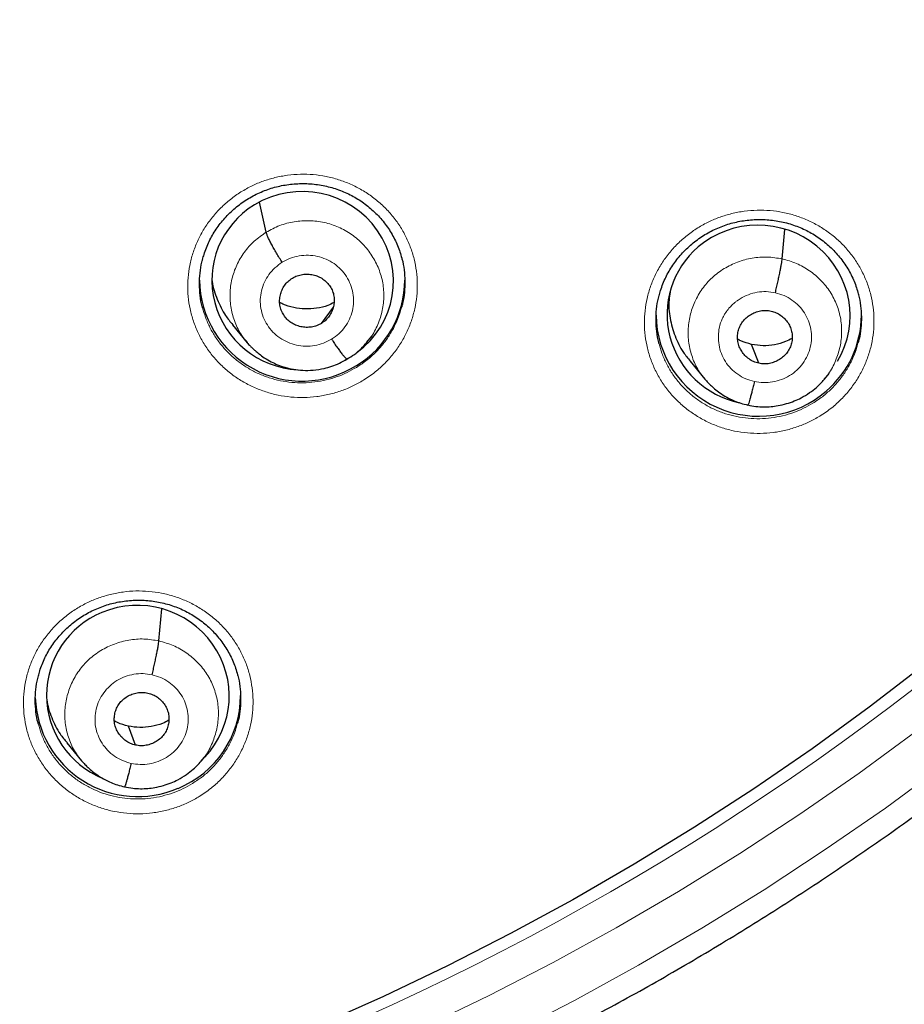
# Model space of a CAD drawing. Header units: millimetres. Extents: x 8 to 1465, y 12 to 1156.
# Tile 53 of 166: x 599 to 614, y 1035 to 1052. Entities that reach past the tile are written whole.
import ezdxf

# ---------------------------------------------------------------- set-up
doc = ezdxf.new("R2010")
doc.units = ezdxf.units.MM

msp = doc.modelspace()

# ---------------------------------------------------------------- linework, layer by layer
at = {"color": 7, "linetype": 'Continuous', "lineweight": 30}
for p, q in [((603.213, 1048.053), (603.102, 1048.549)), ((611.755, 1047.612), (611.799, 1048.1)), ((604.128, 1046.543), (604.325, 1046.814)), ((602.654, 1046.518), (602.9, 1046.22)), ((604.876, 1046.224), (604.969, 1046.337)), ((610.229, 1045.915), (610.476, 1045.617)), ((612.46, 1045.635), (612.452, 1045.625)), ((612.457, 1045.622), (612.533, 1045.715)), ((601.438, 1041.283), (601.485, 1041.813)), ((601.049, 1039.557), (600.932, 1039.871)), ((599.911, 1039.594), (600.158, 1039.294)), ((602.14, 1039.296), (602.223, 1039.396)), ((602.145, 1039.309), (602.136, 1039.299))]:
    msp.add_line(p, q, dxfattribs=at)
at = {"color": 7, "linetype": 'Continuous', "lineweight": 30, "flags": 128}
for points in [[(611.366, 1045.883), (611.301, 1046.058), (611.249, 1046.196)], [(614.124, 1040.897), (613.196, 1040.185), (612.249, 1039.497), (611.284, 1038.833), (610.302, 1038.195), (609.302, 1037.582), (608.287, 1036.995), (607.257, 1036.435), (606.212, 1035.901), (605.153, 1035.394), (604.081, 1034.914)]]:
    msp.add_lwpolyline(points, dxfattribs=at)
at = {"color": 252, "linetype": 'Continuous', "lineweight": 0, "flags": 128}
for points in [[(613.988, 1039.798), (613.028, 1039.094), (612.049, 1038.415), (611.052, 1037.761), (610.038, 1037.133), (609.008, 1036.531), (607.963, 1035.957), (606.902, 1035.409), (605.827, 1034.888)], [(607.238, 1034.771), (608.316, 1035.327), (609.379, 1035.911), (610.426, 1036.523), (611.456, 1037.161), (612.469, 1037.825), (613.463, 1038.515), (614.439, 1039.231)]]:
    msp.add_lwpolyline(points, dxfattribs=at)
at = {"color": 252, "linetype": 'Continuous', "lineweight": 0}
msp.add_arc((586.48, 1076.063), 44.933, 269.535, 353.5485, dxfattribs=at)
at = {"color": 7, "linetype": 'Continuous', "lineweight": 30}
for centre, radius, start, end in [((603.809, 1047.287), 1.7, 180.8686, 302.028), ((603.847, 1047.267), 1.662, 301.2769, 359.8176), ((611.368, 1046.707), 1.702, 180.9254, 310.8715), ((611.41, 1046.683), 1.656, 310.306, 359.8872), ((601.122, 1040.384), 1.668, 292.2829, 359.7356), ((601.086, 1040.4), 1.696, 181.9859, 293.2035)]:
    msp.add_arc(centre, radius, start, end, dxfattribs=at)
for centre, major_axis, ratio, start_param, end_param in [((603.817, 1047.25), (1.486, -0.227), 0.983284, 5.501016, 8.564168), ((603.817, 1047.25), (1.486, -0.227), 0.983284, 2.280982, 4.804461), ((611.364, 1046.682), (1.485, -0.307), 0.981135, 5.952155, 8.773585), ((611.364, 1046.682), (1.485, -0.307), 0.981135, 2.4904, 4.702206), ((603.817, 1047.25), (1.486, -0.227), 0.983284, 5.346989, 5.410014), ((601.089, 1040.379), (1.484, -0.295), 0.985767, 5.728377, 8.451892), ((601.089, 1040.379), (1.484, -0.295), 0.985767, 2.168707, 4.510607)]:
    msp.add_ellipse(centre, major_axis=major_axis, ratio=ratio, start_param=start_param, end_param=end_param, dxfattribs=at)
for points, knots in [([(583.692, 1050.214), (583.795, 1050.205), (584.052, 1050.182), (584.464, 1050.155), (584.928, 1050.133), (585.392, 1050.118), (585.856, 1050.112), (586.321, 1050.115), (586.785, 1050.125), (587.249, 1050.144), (587.712, 1050.172), (588.175, 1050.207), (588.637, 1050.251), (589.098, 1050.303), (589.558, 1050.364), (590.017, 1050.432), (590.475, 1050.509), (590.931, 1050.594), (591.386, 1050.687), (591.838, 1050.788), (592.289, 1050.898), (592.738, 1051.015), (593.184, 1051.141), (593.628, 1051.274), (594.069, 1051.416), (594.508, 1051.565), (594.944, 1051.722), (595.377, 1051.887), (595.806, 1052.059), (596.233, 1052.24), (596.656, 1052.427), (597.075, 1052.623), (597.491, 1052.826), (597.903, 1053.036), (598.311, 1053.254), (598.715, 1053.479), (599.115, 1053.711), (599.51, 1053.95), (599.901, 1054.196), (600.287, 1054.449), (600.668, 1054.709), (601.044, 1054.976), (601.416, 1055.25), (601.782, 1055.53), (602.143, 1055.817), (602.499, 1056.11), (602.849, 1056.409), (603.193, 1056.715), (603.532, 1057.027), (603.865, 1057.345), (604.192, 1057.668), (604.513, 1057.998), (604.828, 1058.333), (605.136, 1058.674), (605.439, 1059.02), (605.734, 1059.372), (606.023, 1059.728), (606.306, 1060.09), (606.581, 1060.457), (606.85, 1060.829), (607.112, 1061.206), (607.367, 1061.587), (607.614, 1061.972), (607.855, 1062.362), (608.088, 1062.757), (608.314, 1063.155), (608.532, 1063.558), (608.743, 1063.964), (608.947, 1064.374), (609.142, 1064.787), (609.33, 1065.204), (609.51, 1065.624), (609.683, 1066.048), (609.847, 1066.474), (610.004, 1066.903), (610.152, 1067.335), (610.293, 1067.77), (610.425, 1068.207), (610.55, 1068.646), (610.666, 1069.088), (610.774, 1069.531), (610.874, 1069.976), (610.965, 1070.423), (611.048, 1070.872), (611.123, 1071.322), (611.175, 1071.67), (611.2, 1071.869), (611.206, 1071.916)], [0, 0, 0, 0, 0.0079612, 0.0198738, 0.0317864, 0.0436991, 0.0556118, 0.0675245, 0.0794372, 0.0913499, 0.1032626, 0.1151753, 0.127088, 0.1390006, 0.1509132, 0.1628258, 0.1747382, 0.1866506, 0.198563, 0.2104752, 0.2223874, 0.2342994, 0.2462114, 0.2581232, 0.2700349, 0.2819465, 0.2938579, 0.3057692, 0.3176804, 0.3295913, 0.3415021, 0.3534128, 0.3653232, 0.3772335, 0.3891436, 0.4010534, 0.4129631, 0.4248725, 0.4367818, 0.4486908, 0.4605996, 0.4725081, 0.4844164, 0.4963245, 0.5082323, 0.5201399, 0.5320472, 0.5439543, 0.5558611, 0.5677677, 0.5796739, 0.59158, 0.6034857, 0.6153912, 0.6272965, 0.6392014, 0.6511061, 0.6630105, 0.6749147, 0.6868186, 0.6987222, 0.7106256, 0.7225287, 0.7344316, 0.7463342, 0.7582365, 0.7701387, 0.7820405, 0.7939422, 0.8058436, 0.8177447, 0.8296457, 0.8415464, 0.853447, 0.8653473, 0.8772474, 0.8891474, 0.9010472, 0.9129468, 0.9248462, 0.9367455, 0.9486446, 0.9605437, 0.9724425, 0.9843413, 0.99624, 1, 1, 1, 1]), ([(578.437, 1030.044), (578.565, 1030.023), (578.899, 1029.969), (579.443, 1029.889), (580.067, 1029.805), (580.693, 1029.73), (581.32, 1029.662), (581.948, 1029.603), (582.576, 1029.553), (583.205, 1029.51), (583.835, 1029.476), (584.465, 1029.45), (585.095, 1029.432), (585.725, 1029.423), (586.356, 1029.422), (586.986, 1029.429), (587.617, 1029.445), (588.247, 1029.469), (588.876, 1029.501), (589.506, 1029.542), (590.134, 1029.59), (590.762, 1029.648), (591.389, 1029.713), (592.015, 1029.786), (592.64, 1029.868), (593.264, 1029.958), (593.886, 1030.057), (594.507, 1030.163), (595.127, 1030.278), (595.745, 1030.401), (596.361, 1030.531), (596.976, 1030.67), (597.588, 1030.818), (598.199, 1030.973), (598.807, 1031.136), (599.413, 1031.307), (600.016, 1031.486), (600.617, 1031.673), (601.216, 1031.868), (601.811, 1032.071), (602.404, 1032.282), (602.994, 1032.5), (603.581, 1032.727), (604.165, 1032.96), (604.745, 1033.202), (605.323, 1033.451), (605.896, 1033.708), (606.466, 1033.972), (607.033, 1034.244), (607.596, 1034.524), (608.154, 1034.81), (608.709, 1035.104), (609.26, 1035.405), (609.807, 1035.714), (610.349, 1036.03), (610.887, 1036.352), (611.421, 1036.682), (611.95, 1037.019), (612.474, 1037.363), (612.994, 1037.714), (613.508, 1038.071), (614.018, 1038.435), (614.523, 1038.806), (615.023, 1039.184), (615.517, 1039.568), (616.006, 1039.958), (616.49, 1040.355), (616.969, 1040.758), (617.441, 1041.168), (617.908, 1041.584), (618.37, 1042.006), (618.826, 1042.434), (619.275, 1042.867), (619.719, 1043.307), (620.157, 1043.753), (620.588, 1044.204), (621.014, 1044.661), (621.433, 1045.123), (621.845, 1045.591), (622.252, 1046.065), (622.652, 1046.543), (623.045, 1047.027), (623.431, 1047.516), (623.811, 1048.01), (624.184, 1048.509), (624.55, 1049.013), (624.91, 1049.522), (625.262, 1050.035), (625.607, 1050.553), (625.945, 1051.076), (626.276, 1051.603), (626.6, 1052.134), (626.917, 1052.669), (627.226, 1053.209), (627.528, 1053.752), (627.822, 1054.3), (628.109, 1054.851), (628.388, 1055.406), (628.659, 1055.965), (628.923, 1056.527), (629.179, 1057.092), (629.428, 1057.661), (629.669, 1058.234), (629.901, 1058.809), (630.126, 1059.387), (630.343, 1059.968), (630.552, 1060.552), (630.754, 1061.139), (630.947, 1061.728), (631.132, 1062.32), (631.308, 1062.914), (631.477, 1063.511), (631.638, 1064.109), (631.79, 1064.71), (631.934, 1065.312), (632.07, 1065.917), (632.197, 1066.523), (632.283, 1066.953), (632.325, 1067.182), (632.329, 1067.207)], [0, 0, 0, 0, 0.005306, 0.013947, 0.022588, 0.031229, 0.03987, 0.048511, 0.057152, 0.065793, 0.074434, 0.083075, 0.091716, 0.100357, 0.108999, 0.11764, 0.126281, 0.134922, 0.143563, 0.152204, 0.160845, 0.169486, 0.178127, 0.186768, 0.195409, 0.20405, 0.212691, 0.221332, 0.229973, 0.238614, 0.247255, 0.255896, 0.264537, 0.273178, 0.281819, 0.29046, 0.299101, 0.307742, 0.316383, 0.325024, 0.333665, 0.342305, 0.350946, 0.359587, 0.368228, 0.376868, 0.385509, 0.39415, 0.402791, 0.411431, 0.420072, 0.428712, 0.437353, 0.445994, 0.454634, 0.463275, 0.471915, 0.480556, 0.489196, 0.497836, 0.506477, 0.515117, 0.523757, 0.532398, 0.541038, 0.549678, 0.558318, 0.566958, 0.575599, 0.584239, 0.592879, 0.601519, 0.610159, 0.618799, 0.627439, 0.636078, 0.644718, 0.653358, 0.661998, 0.670638, 0.679277, 0.687917, 0.696557, 0.705196, 0.713836, 0.722475, 0.731115, 0.739754, 0.748394, 0.757033, 0.765673, 0.774312, 0.782951, 0.79159, 0.80023, 0.808869, 0.817508, 0.826147, 0.834786, 0.843426, 0.852065, 0.860704, 0.869343, 0.877982, 0.886621, 0.89526, 0.903898, 0.912537, 0.921176, 0.929815, 0.938454, 0.947093, 0.955731, 0.96437, 0.973009, 0.981648, 0.990286, 0.998925, 1, 1, 1, 1]), ([(602.161, 1047.6), (602.168, 1047.629), (602.186, 1047.695), (602.222, 1047.796), (602.268, 1047.903), (602.322, 1048.005), (602.384, 1048.104), (602.452, 1048.198), (602.528, 1048.289), (602.61, 1048.374), (602.699, 1048.454), (602.793, 1048.528), (602.892, 1048.595), (602.995, 1048.656), (603.102, 1048.709), (603.212, 1048.754), (603.324, 1048.791), (603.439, 1048.82), (603.556, 1048.842), (603.675, 1048.855), (603.795, 1048.861), (603.915, 1048.858), (604.035, 1048.848), (604.154, 1048.829), (604.271, 1048.802), (604.385, 1048.768), (604.496, 1048.725), (604.603, 1048.676), (604.705, 1048.619), (604.803, 1048.556), (604.898, 1048.485), (604.987, 1048.408), (605.071, 1048.324), (605.149, 1048.235), (605.22, 1048.14), (605.284, 1048.042), (605.34, 1047.939), (605.389, 1047.834), (605.428, 1047.729), (605.448, 1047.657), (605.457, 1047.623)], [0, 0, 0, 0, 0.020266, 0.046886, 0.073302, 0.099468, 0.125691, 0.152085, 0.178628, 0.205288, 0.232025, 0.25879, 0.285519, 0.312165, 0.338691, 0.36507, 0.391257, 0.41737, 0.443668, 0.470133, 0.496734, 0.523429, 0.550171, 0.576904, 0.603579, 0.630159, 0.656623, 0.682914, 0.709024, 0.735295, 0.76179, 0.788472, 0.81529, 0.842184, 0.869081, 0.8959, 0.922581, 0.949074, 0.975334, 1, 1, 1, 1]), ([(609.718, 1047.001), (609.726, 1047.03), (609.743, 1047.097), (609.78, 1047.199), (609.826, 1047.305), (609.88, 1047.408), (609.942, 1047.506), (610.01, 1047.601), (610.086, 1047.692), (610.169, 1047.777), (610.257, 1047.857), (610.351, 1047.931), (610.45, 1047.999), (610.554, 1048.059), (610.661, 1048.112), (610.771, 1048.157), (610.883, 1048.195), (610.998, 1048.224), (611.114, 1048.246), (611.233, 1048.26), (611.353, 1048.265), (611.474, 1048.263), (611.594, 1048.253), (611.712, 1048.234), (611.829, 1048.208), (611.944, 1048.173), (612.054, 1048.131), (612.161, 1048.082), (612.263, 1048.025), (612.362, 1047.962), (612.456, 1047.891), (612.545, 1047.814), (612.629, 1047.731), (612.707, 1047.642), (612.778, 1047.547), (612.842, 1047.449), (612.898, 1047.347), (612.946, 1047.241), (612.986, 1047.136), (613.005, 1047.066), (613.014, 1047.031)], [0, 0, 0, 0, 0.020748, 0.047343, 0.073732, 0.09987, 0.126063, 0.152428, 0.178944, 0.205579, 0.232292, 0.259035, 0.285744, 0.312371, 0.338879, 0.36524, 0.391412, 0.417515, 0.443806, 0.470266, 0.496862, 0.523554, 0.550297, 0.577033, 0.603715, 0.630306, 0.656784, 0.683093, 0.70922, 0.735507, 0.762016, 0.788711, 0.81554, 0.842443, 0.869349, 0.896176, 0.922866, 0.949369, 0.975638, 1, 1, 1, 1]), ([(603.478, 1047.555), (603.462, 1047.58), (603.43, 1047.631), (603.383, 1047.709), (603.34, 1047.785), (603.3, 1047.856), (603.267, 1047.921), (603.24, 1047.977), (603.221, 1048.023), (603.216, 1048.043), (603.213, 1048.053)], [0, 0, 0, 0, 0.1262754, 0.2517054, 0.3765477, 0.5008665, 0.6249258, 0.7492915, 0.8742544, 1, 1, 1, 1]), ([(602.161, 1046.801), (602.159, 1046.808), (602.138, 1046.875), (602.119, 1047.006), (602.105, 1047.191), (602.116, 1047.377), (602.136, 1047.514), (602.158, 1047.588), (602.162, 1047.602)], [0, 0, 0, 0, 0.028939, 0.257938, 0.487663, 0.71666, 0.945364, 1, 1, 1, 1]), ([(605.457, 1047.625), (605.458, 1047.62), (605.478, 1047.557), (605.498, 1047.429), (605.513, 1047.244), (605.503, 1047.058), (605.484, 1046.916), (605.461, 1046.837), (605.456, 1046.819)], [0, 0, 0, 0, 0.017357, 0.245297, 0.472919, 0.701263, 0.928884, 1, 1, 1, 1]), ([(611.642, 1047.05), (611.649, 1047.079), (611.663, 1047.137), (611.682, 1047.226), (611.701, 1047.312), (611.718, 1047.394), (611.732, 1047.467), (611.743, 1047.529), (611.751, 1047.579), (611.754, 1047.601), (611.755, 1047.612)], [0, 0, 0, 0, 0.1252, 0.25033, 0.375403, 0.500241, 0.624891, 0.749726, 0.874791, 1, 1, 1, 1]), ([(603.647, 1047.293), (603.673, 1047.307), (603.725, 1047.335), (603.812, 1047.356), (603.901, 1047.361), (603.99, 1047.35), (604.075, 1047.323), (604.153, 1047.281), (604.22, 1047.224), (604.274, 1047.155), (604.314, 1047.078), (604.337, 1046.994), (604.342, 1046.907), (604.33, 1046.821), (604.302, 1046.738), (604.258, 1046.662), (604.201, 1046.594), (604.153, 1046.56), (604.128, 1046.543)], [0, 0, 0, 0, 0.062616, 0.12509, 0.187744, 0.250477, 0.313046, 0.375341, 0.437603, 0.499999, 0.562394, 0.624657, 0.686952, 0.749521, 0.812255, 0.874909, 0.937384, 1, 1, 1, 1]), ([(602.318, 1047.248), (602.319, 1047.244), (602.326, 1047.138), (602.399, 1046.941), (602.511, 1046.698), (602.619, 1046.571), (602.66, 1046.522)], [0, 0, 0, 0, 0.016668, 0.391336, 0.766495, 1, 1, 1, 1]), ([(604.128, 1046.543), (604.102, 1046.529), (604.05, 1046.501), (603.963, 1046.48), (603.873, 1046.475), (603.785, 1046.486), (603.7, 1046.513), (603.622, 1046.555), (603.555, 1046.612), (603.501, 1046.681), (603.461, 1046.759), (603.438, 1046.843), (603.432, 1046.929), (603.445, 1047.016), (603.473, 1047.099), (603.517, 1047.175), (603.574, 1047.243), (603.622, 1047.276), (603.647, 1047.293)], [0, 0, 0, 0, 0.062616, 0.12509, 0.187745, 0.250479, 0.313047, 0.375343, 0.437605, 0.5, 0.562396, 0.624658, 0.686954, 0.749523, 0.812256, 0.87491, 0.937384, 1, 1, 1, 1]), ([(609.899, 1047.061), (609.892, 1047.018), (609.869, 1046.875), (609.892, 1046.626), (609.972, 1046.333), (610.088, 1046.091), (610.195, 1045.966), (610.235, 1045.919)], [0, 0, 0, 0, 0.106668, 0.354347, 0.602149, 0.850159, 1, 1, 1, 1]), ([(613.014, 1047.034), (613.015, 1047.028), (613.036, 1046.964), (613.055, 1046.836), (613.07, 1046.651), (613.06, 1046.465), (613.041, 1046.323), (613.018, 1046.246), (613.012, 1046.228)], [0, 0, 0, 0, 0.020354, 0.248201, 0.475642, 0.703804, 0.931242, 1, 1, 1, 1]), ([(604.337, 1046.891), (604.303, 1046.873), (604.213, 1046.825), (604.049, 1046.789), (603.857, 1046.776), (603.668, 1046.803), (603.525, 1046.841), (603.454, 1046.882), (603.438, 1046.891)], [0, 0, 0, 0, 0.123921, 0.327399, 0.531462, 0.735781, 0.939564, 1, 1, 1, 1]), ([(609.718, 1046.202), (609.716, 1046.21), (609.695, 1046.277), (609.676, 1046.409), (609.662, 1046.594), (609.673, 1046.78), (609.693, 1046.917), (609.715, 1046.99), (609.719, 1047.003)], [0, 0, 0, 0, 0.031929, 0.260832, 0.490461, 0.719361, 0.947945, 1, 1, 1, 1]), ([(611.366, 1045.883), (611.338, 1045.89), (611.281, 1045.906), (611.204, 1045.952), (611.137, 1046.01), (611.083, 1046.079), (611.043, 1046.156), (611.018, 1046.24), (611.013, 1046.327), (611.024, 1046.413), (611.052, 1046.495), (611.097, 1046.571), (611.156, 1046.636), (611.227, 1046.689), (611.307, 1046.729), (611.393, 1046.753), (611.483, 1046.762), (611.541, 1046.753), (611.571, 1046.748)], [0, 0, 0, 0, 0.062619, 0.125103, 0.187765, 0.2505, 0.313066, 0.375358, 0.437621, 0.500016, 0.562407, 0.624658, 0.686941, 0.749503, 0.812239, 0.874902, 0.937385, 1, 1, 1, 1]), ([(611.571, 1046.748), (611.599, 1046.74), (611.656, 1046.724), (611.733, 1046.678), (611.799, 1046.621), (611.854, 1046.552), (611.894, 1046.474), (611.918, 1046.39), (611.924, 1046.304), (611.913, 1046.217), (611.884, 1046.135), (611.84, 1046.059), (611.781, 1045.994), (611.71, 1045.941), (611.63, 1045.901), (611.544, 1045.877), (611.454, 1045.868), (611.396, 1045.878), (611.366, 1045.883)], [0, 0, 0, 0, 0.062618, 0.125102, 0.187764, 0.250499, 0.313065, 0.375357, 0.437619, 0.500015, 0.562406, 0.624658, 0.686941, 0.749503, 0.812239, 0.874901, 0.937384, 1, 1, 1, 1]), ([(602.899, 1046.222), (602.906, 1046.213), (602.922, 1046.195), (602.953, 1046.164), (602.989, 1046.129), (603.037, 1046.086), (603.1, 1046.032), (603.188, 1045.968), (603.29, 1045.908), (603.405, 1045.855), (603.527, 1045.812), (603.667, 1045.78), (603.824, 1045.763), (603.995, 1045.766), (604.156, 1045.79), (604.301, 1045.831), (604.429, 1045.881), (604.509, 1045.928), (604.55, 1045.952)], [0, 0, 0, 0, 0.025068, 0.050569, 0.077887, 0.108172, 0.155089, 0.214276, 0.286734, 0.349787, 0.42027, 0.4982, 0.583607, 0.676466, 0.776714, 0.847695, 0.922052, 1, 1, 1, 1]), ([(604.296, 1046.282), (604.313, 1046.257), (604.345, 1046.207), (604.392, 1046.139), (604.435, 1046.079), (604.475, 1046.028), (604.508, 1045.989), (604.534, 1045.963), (604.545, 1045.956), (604.55, 1045.953)], [0, 0, 0, 0, 0.14344, 0.287878, 0.433154, 0.578769, 0.724348, 0.869792, 1, 1, 1, 1]), ([(604.55, 1045.952), (604.592, 1045.977), (604.675, 1046.027), (604.787, 1046.122), (604.851, 1046.195), (604.883, 1046.232)], [0, 0, 0, 0, 0.332754, 0.665942, 1, 1, 1, 1]), ([(611.249, 1046.196), (611.187, 1046.211), (611.105, 1046.231), (611.035, 1046.274), (611.018, 1046.284)], [0, 0, 0, 0, 0.766745, 1, 1, 1, 1]), ([(611.92, 1046.295), (611.885, 1046.276), (611.793, 1046.228), (611.629, 1046.185), (611.438, 1046.165), (611.312, 1046.186), (611.249, 1046.196)], [0, 0, 0, 0, 0.174614, 0.450076, 0.724747, 1, 1, 1, 1]), ([(610.472, 1045.625), (610.474, 1045.621), (610.483, 1045.611), (610.503, 1045.588), (610.537, 1045.552), (610.588, 1045.502), (610.66, 1045.439), (610.754, 1045.37), (610.857, 1045.309), (610.964, 1045.258), (611.071, 1045.219), (611.147, 1045.2), (611.187, 1045.191)], [0, 0, 0, 0, 0.019199, 0.056922, 0.107052, 0.194473, 0.306096, 0.442213, 0.602969, 0.723969, 0.856194, 1, 1, 1, 1]), ([(611.187, 1045.192), (611.232, 1045.183), (611.318, 1045.165), (611.447, 1045.158), (611.569, 1045.163), (611.696, 1045.18), (611.825, 1045.21), (611.953, 1045.255), (612.082, 1045.314), (612.205, 1045.389), (612.316, 1045.476), (612.401, 1045.557), (612.446, 1045.61), (612.466, 1045.633)], [0, 0, 0, 0, 0.095041, 0.18543, 0.271418, 0.353115, 0.455392, 0.550079, 0.637143, 0.753379, 0.852521, 0.934672, 1, 1, 1, 1]), ([(611.295, 1045.58), (611.288, 1045.552), (611.274, 1045.494), (611.255, 1045.416), (611.236, 1045.347), (611.22, 1045.288), (611.206, 1045.241), (611.195, 1045.207), (611.19, 1045.197), (611.188, 1045.193)], [0, 0, 0, 0, 0.14572, 0.291227, 0.437316, 0.583934, 0.730602, 0.876829, 1, 1, 1, 1]), ([(599.442, 1040.702), (599.449, 1040.73), (599.466, 1040.795), (599.502, 1040.895), (599.548, 1041.001), (599.602, 1041.103), (599.663, 1041.202), (599.731, 1041.296), (599.807, 1041.386), (599.889, 1041.472), (599.977, 1041.552), (600.071, 1041.626), (600.17, 1041.693), (600.273, 1041.753), (600.38, 1041.806), (600.49, 1041.851), (600.602, 1041.888), (600.716, 1041.918), (600.833, 1041.939), (600.952, 1041.953), (601.072, 1041.959), (601.192, 1041.957), (601.312, 1041.946), (601.431, 1041.928), (601.548, 1041.901), (601.663, 1041.867), (601.773, 1041.825), (601.88, 1041.776), (601.983, 1041.719), (602.081, 1041.656), (602.175, 1041.586), (602.265, 1041.509), (602.349, 1041.426), (602.427, 1041.337), (602.498, 1041.243), (602.563, 1041.144), (602.619, 1041.042), (602.668, 1040.937), (602.709, 1040.831), (602.729, 1040.758), (602.739, 1040.721)], [0, 0, 0, 0, 0.0196217, 0.04625, 0.0726736, 0.0988444, 0.1250647, 0.1514548, 0.1779928, 0.2046463, 0.2313737, 0.2581259, 0.2848388, 0.3114668, 0.3379716, 0.3643266, 0.3904879, 0.4165681, 0.4428319, 0.4692639, 0.4958321, 0.5224954, 0.5492078, 0.5759112, 0.6025564, 0.6291079, 0.6555419, 0.6818055, 0.7078882, 0.7341309, 0.760601, 0.7872611, 0.814061, 0.8409411, 0.8678297, 0.8946445, 0.921325, 0.9478215, 0.9740862, 1, 1, 1, 1]), ([(601.325, 1040.722), (601.332, 1040.751), (601.345, 1040.809), (601.365, 1040.898), (601.384, 1040.984), (601.4, 1041.065), (601.415, 1041.138), (601.426, 1041.2), (601.434, 1041.251), (601.436, 1041.272), (601.438, 1041.283)], [0, 0, 0, 0, 0.125674, 0.25095, 0.37593, 0.500534, 0.624912, 0.749534, 0.874557, 1, 1, 1, 1]), ([(599.442, 1039.906), (599.44, 1039.912), (599.419, 1039.978), (599.4, 1040.108), (599.386, 1040.293), (599.397, 1040.478), (599.417, 1040.616), (599.439, 1040.69), (599.443, 1040.704)], [0, 0, 0, 0, 0.0259923, 0.2554561, 0.485648, 0.7151101, 0.9441508, 1, 1, 1, 1]), ([(602.738, 1040.724), (602.739, 1040.72), (602.759, 1040.657), (602.779, 1040.531), (602.794, 1040.346), (602.784, 1040.161), (602.766, 1040.018), (602.743, 1039.94), (602.737, 1039.922)], [0, 0, 0, 0, 0.01435, 0.242972, 0.4712, 0.700152, 0.928378, 1, 1, 1, 1]), ([(601.049, 1039.557), (601.02, 1039.565), (600.963, 1039.581), (600.887, 1039.626), (600.82, 1039.684), (600.766, 1039.753), (600.725, 1039.831), (600.701, 1039.914), (600.695, 1040.001), (600.707, 1040.087), (600.735, 1040.17), (600.779, 1040.245), (600.839, 1040.31), (600.91, 1040.363), (600.99, 1040.402), (601.076, 1040.426), (601.165, 1040.435), (601.224, 1040.425), (601.253, 1040.42)], [0, 0, 0, 0, 0.062618, 0.125098, 0.187755, 0.250489, 0.313058, 0.375354, 0.43762, 0.500016, 0.562408, 0.624662, 0.686949, 0.749514, 0.812248, 0.874907, 0.937386, 1, 1, 1, 1]), ([(601.253, 1040.42), (601.282, 1040.412), (601.339, 1040.396), (601.416, 1040.351), (601.482, 1040.293), (601.537, 1040.224), (601.577, 1040.146), (601.601, 1040.063), (601.607, 1039.976), (601.595, 1039.89), (601.567, 1039.808), (601.523, 1039.732), (601.464, 1039.667), (601.392, 1039.614), (601.312, 1039.575), (601.226, 1039.551), (601.137, 1039.542), (601.078, 1039.552), (601.049, 1039.557)], [0, 0, 0, 0, 0.062618, 0.1250972, 0.1877546, 0.2504884, 0.3130566, 0.3753527, 0.437618, 0.5000149, 0.5624071, 0.6246614, 0.6869484, 0.7495132, 0.8122477, 0.8749066, 0.9373852, 1, 1, 1, 1]), ([(599.583, 1040.316), (599.583, 1040.312), (599.589, 1040.208), (599.66, 1040.011), (599.77, 1039.77), (599.877, 1039.645), (599.916, 1039.598)], [0, 0, 0, 0, 0.012017, 0.391916, 0.772131, 1, 1, 1, 1]), ([(600.932, 1039.871), (600.869, 1039.887), (600.788, 1039.907), (600.717, 1039.949), (600.701, 1039.959)], [0, 0, 0, 0, 0.766642, 1, 1, 1, 1]), ([(601.603, 1039.969), (601.568, 1039.95), (601.476, 1039.902), (601.312, 1039.86), (601.121, 1039.84), (600.995, 1039.861), (600.932, 1039.871)], [0, 0, 0, 0, 0.174739, 0.450155, 0.724778, 1, 1, 1, 1]), ([(600.154, 1039.302), (600.157, 1039.299), (600.165, 1039.288), (600.185, 1039.265), (600.219, 1039.229), (600.27, 1039.179), (600.343, 1039.116), (600.437, 1039.046), (600.54, 1038.985), (600.647, 1038.935), (600.753, 1038.894), (600.83, 1038.876), (600.87, 1038.867)], [0, 0, 0, 0, 0.019298, 0.057161, 0.107405, 0.194927, 0.306591, 0.442686, 0.603352, 0.724256, 0.856352, 1, 1, 1, 1]), ([(600.87, 1038.867), (600.914, 1038.858), (601.001, 1038.841), (601.129, 1038.833), (601.252, 1038.838), (601.379, 1038.854), (601.508, 1038.884), (601.636, 1038.929), (601.765, 1038.988), (601.888, 1039.062), (602, 1039.15), (602.085, 1039.231), (602.13, 1039.284), (602.15, 1039.307)], [0, 0, 0, 0, 0.095013, 0.185374, 0.271338, 0.353015, 0.455272, 0.549948, 0.637008, 0.753252, 0.852419, 0.934613, 1, 1, 1, 1]), ([(600.978, 1039.255), (600.971, 1039.227), (600.957, 1039.169), (600.937, 1039.092), (600.919, 1039.022), (600.903, 1038.963), (600.888, 1038.916), (600.877, 1038.883), (600.873, 1038.873), (600.871, 1038.869)], [0, 0, 0, 0, 0.14524, 0.290622, 0.436839, 0.583728, 0.73069, 0.877121, 1, 1, 1, 1])]:
    msp.add_open_spline(points, degree=3, knots=knots, dxfattribs=at)
at = {"color": 252, "linetype": 'Continuous', "lineweight": 0}
for points, knots in [([(604.822, 1045.601), (604.889, 1045.646), (605.014, 1045.729), (605.178, 1045.879), (605.319, 1046.036), (605.44, 1046.208), (605.541, 1046.392), (605.62, 1046.585), (605.677, 1046.786), (605.71, 1046.992), (605.719, 1047.2), (605.704, 1047.408), (605.665, 1047.612), (605.603, 1047.811), (605.518, 1048.002), (605.412, 1048.183), (605.285, 1048.35), (605.14, 1048.503), (604.978, 1048.638), (604.801, 1048.755), (604.612, 1048.852), (604.412, 1048.928), (604.205, 1048.981), (603.994, 1049.011), (603.779, 1049.018), (603.566, 1049.001), (603.36, 1048.962), (603.164, 1048.903), (602.975, 1048.824), (602.793, 1048.723), (602.619, 1048.601), (602.46, 1048.461), (602.319, 1048.304), (602.196, 1048.133), (602.094, 1047.95), (602.013, 1047.757), (601.955, 1047.556), (601.921, 1047.351), (601.91, 1047.143), (601.924, 1046.935), (601.961, 1046.73), (602.022, 1046.531), (602.105, 1046.339), (602.21, 1046.158), (602.335, 1045.99), (602.479, 1045.836), (602.64, 1045.699), (602.816, 1045.581), (603.005, 1045.483), (603.204, 1045.406), (603.41, 1045.351), (603.622, 1045.32), (603.836, 1045.311), (604.05, 1045.327), (604.26, 1045.365), (604.461, 1045.425), (604.649, 1045.503), (604.764, 1045.569), (604.822, 1045.601)], [0, 0, 0, 0, 0.020256, 0.0380994, 0.0559998, 0.0738433, 0.0916921, 0.1095978, 0.1274467, 0.145314, 0.1632383, 0.1811057, 0.1989967, 0.2169446, 0.2348356, 0.2527448, 0.2707112, 0.2886204, 0.3065347, 0.3245062, 0.3424204, 0.3603242, 0.3782851, 0.3961888, 0.4140711, 0.4320106, 0.4498928, 0.4666349, 0.4833769, 0.501223, 0.519126, 0.5369721, 0.5548178, 0.5727205, 0.5905663, 0.6084198, 0.6263301, 0.6441837, 0.6620583, 0.6799899, 0.6978646, 0.7157623, 0.733717, 0.7516147, 0.7695272, 0.7874968, 0.8054092, 0.8233218, 0.8412916, 0.8592041, 0.877102, 0.8950571, 0.9129549, 0.9308297, 0.9487617, 0.9666364, 0.9833182, 1, 1, 1, 1]), ([(612.377, 1045.006), (612.445, 1045.051), (612.571, 1045.135), (612.736, 1045.285), (612.877, 1045.443), (612.998, 1045.614), (613.099, 1045.798), (613.179, 1045.992), (613.236, 1046.193), (613.269, 1046.399), (613.278, 1046.606), (613.264, 1046.814), (613.225, 1047.018), (613.163, 1047.217), (613.079, 1047.408), (612.973, 1047.588), (612.847, 1047.755), (612.702, 1047.908), (612.54, 1048.043), (612.363, 1048.16), (612.174, 1048.257), (611.975, 1048.333), (611.768, 1048.386), (611.556, 1048.416), (611.341, 1048.422), (611.128, 1048.405), (610.921, 1048.366), (610.725, 1048.307), (610.536, 1048.228), (610.354, 1048.127), (610.18, 1048.004), (610.021, 1047.864), (609.879, 1047.707), (609.757, 1047.536), (609.654, 1047.353), (609.573, 1047.16), (609.515, 1046.959), (609.48, 1046.754), (609.469, 1046.546), (609.483, 1046.339), (609.519, 1046.134), (609.58, 1045.935), (609.663, 1045.743), (609.767, 1045.562), (609.892, 1045.394), (610.036, 1045.241), (610.197, 1045.104), (610.373, 1044.986), (610.561, 1044.888), (610.76, 1044.811), (610.967, 1044.756), (611.178, 1044.725), (611.393, 1044.717), (611.606, 1044.732), (611.817, 1044.771), (612.017, 1044.831), (612.205, 1044.908), (612.32, 1044.974), (612.377, 1045.006)], [0, 0, 0, 0, 0.020503, 0.038338, 0.056231, 0.074067, 0.0919, 0.109791, 0.127624, 0.145474, 0.163382, 0.181232, 0.199113, 0.21705, 0.23493, 0.252839, 0.270806, 0.288715, 0.30664, 0.324623, 0.342548, 0.360469, 0.378447, 0.396367, 0.414265, 0.43222, 0.450118, 0.466891, 0.483664, 0.501497, 0.519387, 0.537221, 0.555054, 0.572944, 0.590777, 0.608614, 0.626508, 0.644344, 0.662203, 0.680119, 0.697978, 0.715868, 0.733815, 0.751705, 0.769622, 0.787595, 0.805511, 0.823437, 0.84142, 0.859346, 0.877262, 0.895234, 0.913149, 0.931038, 0.948983, 0.966871, 0.983436, 1, 1, 1, 1]), ([(603.213, 1048.053), (603.286, 1048.093), (603.432, 1048.173), (603.677, 1048.234), (603.927, 1048.252), (604.176, 1048.222), (604.414, 1048.144), (604.631, 1048.023), (604.819, 1047.861), (604.971, 1047.667), (605.083, 1047.449), (605.151, 1047.214), (605.168, 1046.97), (605.137, 1046.727), (605.054, 1046.496), (604.964, 1046.328), (604.892, 1046.25), (604.876, 1046.232)], [0, 0, 0, 0, 0.0700592, 0.1400217, 0.2100147, 0.279983, 0.3499421, 0.4198423, 0.4897058, 0.5596612, 0.6296167, 0.6994802, 0.7693806, 0.8393399, 0.9093084, 0.9793015, 1, 1, 1, 1]), ([(602.904, 1046.224), (602.871, 1046.263), (602.786, 1046.364), (602.693, 1046.558), (602.624, 1046.792), (602.607, 1047.036), (602.639, 1047.279), (602.719, 1047.511), (602.845, 1047.724), (603.007, 1047.912), (603.144, 1048.006), (603.213, 1048.053)], [0, 0, 0, 0, 0.071319, 0.1874, 0.303329, 0.419319, 0.535407, 0.65151, 0.767653, 0.883746, 1, 1, 1, 1]), ([(604.296, 1046.282), (604.252, 1046.258), (604.163, 1046.21), (604.015, 1046.172), (603.864, 1046.161), (603.712, 1046.18), (603.568, 1046.227), (603.436, 1046.3), (603.321, 1046.397), (603.229, 1046.514), (603.161, 1046.647), (603.121, 1046.79), (603.111, 1046.938), (603.13, 1047.086), (603.179, 1047.227), (603.255, 1047.355), (603.354, 1047.469), (603.437, 1047.526), (603.478, 1047.555)], [0, 0, 0, 0, 0.062498, 0.1249995, 0.1874965, 0.249998, 0.3124973, 0.3749993, 0.4374981, 0.4999979, 0.5624951, 0.6249964, 0.6874944, 0.7499948, 0.812494, 0.8749954, 0.9374975, 1, 1, 1, 1]), ([(603.478, 1047.555), (603.523, 1047.579), (603.611, 1047.627), (603.759, 1047.665), (603.911, 1047.676), (604.062, 1047.657), (604.207, 1047.61), (604.339, 1047.537), (604.453, 1047.44), (604.546, 1047.322), (604.614, 1047.19), (604.654, 1047.046), (604.664, 1046.898), (604.644, 1046.751), (604.596, 1046.61), (604.52, 1046.481), (604.42, 1046.368), (604.338, 1046.31), (604.296, 1046.282)], [0, 0, 0, 0, 0.062503, 0.125005, 0.187506, 0.250005, 0.312506, 0.375003, 0.437505, 0.500002, 0.562502, 0.625001, 0.687503, 0.750002, 0.812504, 0.875, 0.937502, 1, 1, 1, 1]), ([(610.476, 1045.627), (610.446, 1045.662), (610.362, 1045.76), (610.272, 1045.951), (610.205, 1046.186), (610.19, 1046.431), (610.223, 1046.674), (610.303, 1046.906), (610.426, 1047.12), (610.59, 1047.306), (610.789, 1047.457), (611.015, 1047.566), (611.257, 1047.631), (611.508, 1047.653), (611.673, 1047.625), (611.755, 1047.612)], [0, 0, 0, 0, 0.045262, 0.12484, 0.204351, 0.283823, 0.363398, 0.44297, 0.522435, 0.601944, 0.681522, 0.76111, 0.840728, 0.920312, 1, 1, 1, 1]), ([(611.755, 1047.612), (611.835, 1047.59), (611.996, 1047.546), (612.212, 1047.421), (612.401, 1047.261), (612.555, 1047.068), (612.666, 1046.849), (612.732, 1046.613), (612.746, 1046.369), (612.714, 1046.126), (612.632, 1045.895), (612.546, 1045.728), (612.475, 1045.651), (612.46, 1045.635)], [0, 0, 0, 0, 0.097543, 0.194955, 0.292408, 0.389828, 0.487235, 0.58456, 0.681837, 0.779241, 0.876641, 0.97391, 1, 1, 1, 1]), ([(611.295, 1045.58), (611.246, 1045.594), (611.149, 1045.62), (611.017, 1045.696), (610.903, 1045.793), (610.811, 1045.909), (610.743, 1046.042), (610.705, 1046.185), (610.694, 1046.334), (610.711, 1046.481), (610.751, 1046.603), (610.791, 1046.676), (610.811, 1046.709), (610.821, 1046.723), (610.83, 1046.736), (610.837, 1046.746), (610.844, 1046.755), (610.853, 1046.766), (610.872, 1046.791), (610.905, 1046.828), (610.947, 1046.869), (610.988, 1046.903), (611.024, 1046.929), (611.09, 1046.972), (611.193, 1047.023), (611.34, 1047.062), (611.492, 1047.076), (611.592, 1047.059), (611.642, 1047.05)], [0, 0, 0, 0, 0.062594, 0.124973, 0.18733, 0.249623, 0.311859, 0.374264, 0.436876, 0.499523, 0.562165, 0.597207, 0.60409, 0.61097, 0.617849, 0.624725, 0.626518, 0.632436, 0.64223, 0.665964, 0.694422, 0.714636, 0.733121, 0.749882, 0.812382, 0.8749, 0.937374, 1, 1, 1, 1]), ([(611.642, 1047.05), (611.691, 1047.036), (611.788, 1047.009), (611.919, 1046.934), (612.034, 1046.838), (612.127, 1046.72), (612.195, 1046.588), (612.235, 1046.444), (612.245, 1046.296), (612.225, 1046.149), (612.177, 1046.008), (612.101, 1045.878), (612.001, 1045.766), (611.88, 1045.674), (611.744, 1045.608), (611.597, 1045.569), (611.444, 1045.556), (611.345, 1045.572), (611.295, 1045.58)], [0, 0, 0, 0, 0.062499, 0.125001, 0.187498, 0.249998, 0.312497, 0.374998, 0.437497, 0.499999, 0.562497, 0.624996, 0.687498, 0.749999, 0.812501, 0.874999, 0.937501, 1, 1, 1, 1]), ([(604.71, 1045.815), (604.659, 1045.786), (604.556, 1045.727), (604.387, 1045.657), (604.208, 1045.604), (604.019, 1045.569), (603.828, 1045.555), (603.637, 1045.563), (603.448, 1045.591), (603.325, 1045.623), (603.204, 1045.662), (603.085, 1045.708), (602.916, 1045.796), (602.759, 1045.901), (602.615, 1046.024), (602.486, 1046.161), (602.373, 1046.311), (602.28, 1046.473), (602.207, 1046.637), (602.176, 1046.749), (602.161, 1046.801)], [0, 0, 0, 0, 0.055618, 0.111237, 0.170819, 0.230591, 0.290174, 0.349753, 0.409522, 0.469101, 0.469457, 0.529194, 0.589121, 0.648858, 0.708598, 0.768529, 0.828269, 0.887961, 0.947842, 1, 1, 1, 1]), ([(605.456, 1046.819), (605.445, 1046.778), (605.418, 1046.676), (605.353, 1046.522), (605.263, 1046.357), (605.154, 1046.204), (605.029, 1046.063), (604.882, 1045.93), (604.77, 1045.855), (604.71, 1045.815)], [0, 0, 0, 0, 0.100659, 0.247599, 0.394073, 0.540491, 0.687375, 0.833792, 1, 1, 1, 1]), ([(613.012, 1046.228), (613.002, 1046.186), (612.975, 1046.084), (612.909, 1045.929), (612.819, 1045.764), (612.71, 1045.611), (612.584, 1045.47), (612.437, 1045.336), (612.324, 1045.261), (612.263, 1045.22)], [0, 0, 0, 0, 0.101752, 0.248128, 0.394038, 0.539959, 0.686345, 0.832265, 1, 1, 1, 1]), ([(612.263, 1045.22), (612.212, 1045.191), (612.11, 1045.133), (611.942, 1045.063), (611.763, 1045.01), (611.574, 1044.975), (611.383, 1044.961), (611.192, 1044.968), (611.003, 1044.996), (610.879, 1045.028), (610.758, 1045.067), (610.639, 1045.113), (610.471, 1045.2), (610.313, 1045.306), (610.17, 1045.428), (610.041, 1045.565), (609.929, 1045.715), (609.836, 1045.877), (609.763, 1046.04), (609.732, 1046.151), (609.718, 1046.202)], [0, 0, 0, 0, 0.055286, 0.110573, 0.170265, 0.230148, 0.28984, 0.349528, 0.409405, 0.469093, 0.469517, 0.52937, 0.589414, 0.649267, 0.70909, 0.769104, 0.828927, 0.88866, 0.948584, 1, 1, 1, 1]), ([(602.106, 1038.706), (602.172, 1038.75), (602.297, 1038.833), (602.46, 1038.982), (602.6, 1039.138), (602.722, 1039.31), (602.822, 1039.493), (602.901, 1039.687), (602.958, 1039.887), (602.99, 1040.092), (602.999, 1040.3), (602.984, 1040.507), (602.945, 1040.712), (602.883, 1040.91), (602.798, 1041.101), (602.691, 1041.281), (602.564, 1041.448), (602.419, 1041.601), (602.256, 1041.736), (602.079, 1041.853), (601.889, 1041.949), (601.69, 1042.024), (601.483, 1042.077), (601.271, 1042.107), (601.057, 1042.114), (600.843, 1042.097), (600.638, 1042.058), (600.442, 1041.999), (600.254, 1041.92), (600.071, 1041.82), (599.898, 1041.698), (599.739, 1041.558), (599.598, 1041.401), (599.476, 1041.231), (599.373, 1041.048), (599.293, 1040.855), (599.235, 1040.655), (599.201, 1040.45), (599.191, 1040.243), (599.204, 1040.035), (599.241, 1039.831), (599.303, 1039.632), (599.386, 1039.44), (599.491, 1039.259), (599.617, 1039.091), (599.762, 1038.938), (599.923, 1038.801), (600.099, 1038.684), (600.288, 1038.586), (600.487, 1038.509), (600.694, 1038.455), (600.905, 1038.424), (601.119, 1038.415), (601.333, 1038.431), (601.544, 1038.469), (601.744, 1038.529), (601.933, 1038.607), (602.049, 1038.673), (602.106, 1038.706)], [0, 0, 0, 0, 0.020025, 0.037857, 0.055747, 0.07358, 0.091429, 0.109335, 0.127184, 0.145062, 0.162997, 0.180876, 0.198784, 0.216748, 0.234656, 0.252581, 0.270563, 0.288488, 0.306409, 0.324388, 0.34231, 0.360209, 0.378166, 0.396066, 0.413934, 0.43186, 0.449728, 0.466432, 0.483135, 0.500977, 0.518876, 0.536718, 0.55456, 0.572458, 0.590299, 0.608156, 0.626071, 0.643928, 0.661816, 0.679761, 0.697649, 0.715564, 0.733536, 0.751451, 0.769377, 0.787361, 0.805287, 0.823203, 0.841177, 0.859093, 0.876983, 0.894931, 0.912821, 0.93068, 0.948596, 0.966456, 0.983228, 1, 1, 1, 1]), ([(600.158, 1039.304), (600.128, 1039.34), (600.045, 1039.438), (599.954, 1039.628), (599.888, 1039.863), (599.873, 1040.107), (599.906, 1040.349), (599.985, 1040.581), (600.108, 1040.795), (600.273, 1040.98), (600.472, 1041.13), (600.697, 1041.239), (600.939, 1041.303), (601.191, 1041.325), (601.355, 1041.297), (601.438, 1041.283)], [0, 0, 0, 0, 0.0450371, 0.1246337, 0.2041639, 0.2836542, 0.363248, 0.4428384, 0.5223222, 0.6018503, 0.6814469, 0.7610534, 0.8406896, 0.9202919, 1, 1, 1, 1]), ([(601.438, 1041.283), (601.518, 1041.261), (601.678, 1041.216), (601.895, 1041.091), (602.084, 1040.931), (602.238, 1040.738), (602.349, 1040.52), (602.414, 1040.284), (602.429, 1040.04), (602.397, 1039.797), (602.315, 1039.567), (602.229, 1039.4), (602.159, 1039.324), (602.145, 1039.309)], [0, 0, 0, 0, 0.097618, 0.195102, 0.292628, 0.390121, 0.487601, 0.584999, 0.682349, 0.779827, 0.8773, 0.974642, 1, 1, 1, 1]), ([(600.978, 1039.255), (600.929, 1039.269), (600.832, 1039.296), (600.7, 1039.371), (600.585, 1039.468), (600.492, 1039.586), (600.425, 1039.718), (600.385, 1039.861), (600.375, 1040.009), (600.394, 1040.156), (600.443, 1040.297), (600.519, 1040.426), (600.619, 1040.538), (600.739, 1040.629), (600.876, 1040.696), (601.023, 1040.734), (601.175, 1040.747), (601.275, 1040.73), (601.325, 1040.722)], [0, 0, 0, 0, 0.062498, 0.125, 0.187497, 0.249999, 0.312501, 0.375, 0.4375, 0.499998, 0.562497, 0.624998, 0.687495, 0.749995, 0.812494, 0.874995, 0.937497, 1, 1, 1, 1]), ([(601.325, 1040.722), (601.373, 1040.708), (601.471, 1040.681), (601.602, 1040.606), (601.717, 1040.509), (601.81, 1040.392), (601.878, 1040.259), (601.917, 1040.116), (601.928, 1039.968), (601.908, 1039.821), (601.86, 1039.68), (601.784, 1039.551), (601.684, 1039.439), (601.563, 1039.348), (601.426, 1039.282), (601.28, 1039.243), (601.127, 1039.231), (601.027, 1039.247), (600.978, 1039.255)], [0, 0, 0, 0, 0.062498, 0.125, 0.187497, 0.249999, 0.312501, 0.375, 0.4375, 0.499998, 0.562497, 0.624998, 0.687495, 0.749995, 0.812494, 0.874995, 0.937497, 1, 1, 1, 1]), ([(601.995, 1038.922), (601.943, 1038.892), (601.84, 1038.833), (601.671, 1038.763), (601.492, 1038.71), (601.303, 1038.675), (601.113, 1038.661), (600.921, 1038.669), (600.733, 1038.696), (600.609, 1038.729), (600.488, 1038.767), (600.369, 1038.813), (600.2, 1038.901), (600.042, 1039.006), (599.898, 1039.128), (599.769, 1039.265), (599.656, 1039.415), (599.562, 1039.576), (599.489, 1039.74), (599.457, 1039.853), (599.442, 1039.906)], [0, 0, 0, 0, 0.055835, 0.11167, 0.171102, 0.230724, 0.290157, 0.349586, 0.409205, 0.468635, 0.469106, 0.528766, 0.588616, 0.648276, 0.707975, 0.767864, 0.827563, 0.887228, 0.947083, 1, 1, 1, 1]), ([(602.737, 1039.922), (602.726, 1039.881), (602.7, 1039.779), (602.635, 1039.625), (602.545, 1039.461), (602.437, 1039.308), (602.311, 1039.168), (602.166, 1039.035), (602.054, 1038.961), (601.995, 1038.922)], [0, 0, 0, 0, 0.100673, 0.247971, 0.394802, 0.541481, 0.688626, 0.835304, 1, 1, 1, 1])]:
    msp.add_open_spline(points, degree=3, knots=knots, dxfattribs=at)

doc.saveas('drawing.dxf')
